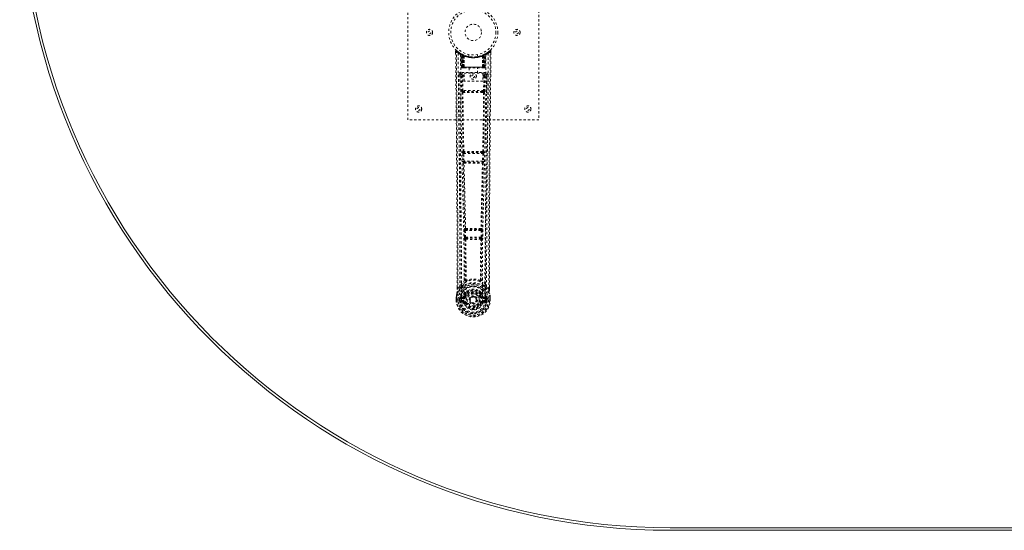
# Model space of a CAD drawing. Header units: inches. Extents: x 14.7 to 110.2, y 28.9 to 88.4.
# Tile 1 of 4: x 14.7 to 59.7, y 28.9 to 52.2. Entities that reach past the tile are written whole.
import ezdxf

# ---------------------------------------------------------------- set-up
doc = ezdxf.new("R2010")
doc.units = ezdxf.units.IN
doc.header["$MEASUREMENT"] = 0
doc.linetypes.add('SLD-Dashed', pattern=[0.075, 0.05, -0.025])
doc.linetypes.add('SLD-Solid', pattern=[0])

msp = doc.modelspace()

# ---------------------------------------------------------------- linework, layer by layer
at = {"color": 7, "linetype": 'SLD-Dashed', "lineweight": 0}
for p, q in [((32.408, 47.627), (32.408, 55.627)), ((38.408, 55.627), (38.408, 47.627)), ((34.601, 50.768), (34.602, 50.684)), ((34.839, 50.653), (34.826, 50.661)), ((34.854, 50.628), (34.841, 50.637)), ((34.862, 50.031), (34.841, 50.637)), ((34.875, 50.031), (34.854, 50.628)), ((34.924, 50.609), (34.858, 50.643)), ((34.873, 50.621), (34.896, 50.027)), ((34.941, 50.582), (34.873, 50.618)), ((34.893, 50.031), (34.873, 50.618)), ((34.9, 50.588), (34.913, 50.614)), ((34.9, 50.588), (34.901, 50.031)), ((34.906, 50.585), (34.9, 50.588)), ((34.906, 50.585), (34.918, 50.611)), ((34.906, 50.031), (34.906, 50.585)), ((34.913, 50.614), (34.918, 50.611)), ((34.914, 50.581), (34.926, 50.608)), ((34.914, 50.031), (34.914, 50.581)), ((34.918, 50.579), (34.93, 50.606)), ((34.918, 50.579), (34.918, 50.031)), ((34.925, 50.608), (34.924, 50.609)), ((34.93, 50.606), (34.926, 50.608)), ((34.932, 50.573), (34.944, 50.599)), ((34.932, 50.573), (34.933, 50.031)), ((34.936, 50.571), (34.948, 50.598)), ((34.936, 50.031), (34.936, 50.571)), ((34.941, 50.582), (34.942, 50.582)), ((34.96, 50.031), (34.941, 50.582)), ((34.942, 50.582), (34.962, 50.031)), ((34.944, 50.599), (34.948, 50.598)), ((34.987, 50.553), (34.985, 50.554)), ((34.99, 50.029), (34.985, 50.554)), ((34.987, 50.553), (34.992, 50.031)), ((34.991, 50.579), (34.988, 50.58)), ((35.208, 50.616), (35.208, 50.519)), ((35.608, 50.519), (35.608, 50.616)), ((35.824, 50.031), (35.829, 50.553)), ((35.828, 50.581), (35.825, 50.579)), ((35.831, 50.554), (35.826, 50.029)), ((35.831, 50.554), (35.829, 50.553)), ((35.855, 50.031), (35.874, 50.582)), ((35.875, 50.582), (35.856, 50.031)), ((35.868, 50.598), (35.88, 50.571)), ((35.872, 50.599), (35.898, 50.612)), ((35.872, 50.599), (35.884, 50.573)), ((35.874, 50.582), (35.875, 50.582)), ((35.943, 50.618), (35.875, 50.582)), ((35.88, 50.571), (35.88, 50.031)), ((35.883, 50.031), (35.884, 50.573)), ((35.89, 50.608), (35.886, 50.606)), ((35.886, 50.606), (35.898, 50.579)), ((35.89, 50.608), (35.902, 50.581)), ((35.892, 50.609), (35.891, 50.608)), ((35.958, 50.643), (35.892, 50.609)), ((35.898, 50.611), (35.903, 50.614)), ((35.898, 50.611), (35.911, 50.585)), ((35.898, 50.031), (35.898, 50.579)), ((35.902, 50.581), (35.902, 50.031)), ((35.903, 50.614), (35.912, 50.618)), ((35.903, 50.614), (35.916, 50.588)), ((35.916, 50.588), (35.911, 50.585)), ((35.911, 50.585), (35.911, 50.031)), ((35.916, 50.031), (35.916, 50.588)), ((35.92, 50.027), (35.943, 50.621)), ((35.923, 50.031), (35.943, 50.618)), ((35.936, 50.612), (35.931, 50.613)), ((35.941, 50.031), (35.962, 50.628)), ((35.954, 50.031), (35.976, 50.637)), ((35.976, 50.637), (35.962, 50.628)), ((35.99, 50.661), (35.977, 50.653)), ((36.054, 50.703), (35.994, 50.666)), ((36.165, 50.791), (36.063, 50.71)), ((36.215, 50.768), (36.185, 50.769)), ((36.214, 50.683), (36.215, 50.768)), ((34.862, 50.031), (34.875, 50.031)), ((34.901, 50.031), (34.862, 50.031)), ((34.875, 50.031), (34.914, 50.031)), ((34.888, 50.003), (34.892, 50.002)), ((34.893, 50.031), (34.96, 50.031)), ((34.894, 50.002), (34.893, 50.002)), ((34.901, 50.002), (34.906, 50.002)), ((34.905, 50.002), (34.915, 50.002)), ((35.911, 50.031), (34.906, 50.031)), ((34.915, 50.002), (34.919, 50.002)), ((34.918, 50.031), (35.898, 50.031)), ((34.923, 50.002), (34.99, 50.002)), ((34.933, 50.031), (34.936, 50.031)), ((35.88, 50.031), (34.936, 50.031)), ((34.962, 50.031), (34.96, 50.031)), ((34.99, 50.029), (34.992, 50.031)), ((34.992, 50.031), (35.824, 50.031)), ((34.992, 50.002), (35.824, 50.002)), ((35.213, 50.002), (35.213, 49.769)), ((35.603, 49.769), (35.603, 50.002)), ((35.824, 50.031), (35.826, 50.029)), ((35.826, 50.002), (35.893, 50.002)), ((35.856, 50.031), (35.855, 50.031)), ((35.856, 50.031), (35.923, 50.031)), ((35.88, 50.031), (35.883, 50.031)), ((35.897, 50.002), (35.901, 50.002)), ((35.901, 50.002), (35.911, 50.002)), ((35.902, 50.031), (35.941, 50.031)), ((35.91, 50.002), (35.915, 50.002)), ((35.915, 50.002), (35.915, 50.004)), ((35.954, 50.031), (35.916, 50.031)), ((35.923, 50.002), (35.922, 50.002)), ((35.924, 50.002), (35.928, 50.002)), ((35.941, 50.031), (35.954, 50.031)), ((34.795, 49.705), (34.791, 49.687)), ((34.792, 49.695), (34.792, 49.685)), ((34.792, 49.685), (34.792, 49.683)), ((34.792, 49.684), (34.799, 48.87)), ((34.836, 49.793), (34.836, 49.733)), ((35.98, 49.793), (34.836, 49.793)), ((34.836, 49.733), (34.984, 49.733)), ((34.884, 49.63), (34.891, 48.97)), ((34.884, 49.63), (34.929, 49.63)), ((34.929, 49.675), (34.929, 49.63)), ((34.984, 49.675), (34.929, 49.675)), ((34.936, 48.97), (34.929, 49.63)), ((34.984, 49.63), (34.929, 49.63)), ((34.984, 49.769), (35.845, 49.769)), ((34.984, 49.403), (34.984, 49.769)), ((35.845, 49.769), (35.845, 49.403)), ((35.845, 49.733), (35.98, 49.733)), ((35.845, 49.675), (35.888, 49.675)), ((35.845, 49.63), (35.888, 49.63)), ((35.888, 49.63), (35.881, 48.97)), ((35.888, 49.675), (35.888, 49.63)), ((35.932, 49.63), (35.925, 48.97)), ((35.98, 49.733), (35.98, 49.793)), ((36.017, 48.87), (36.024, 49.684)), ((36.025, 49.687), (36.021, 49.705)), ((36.024, 49.685), (36.024, 49.695)), ((36.024, 49.683), (36.024, 49.685)), ((35.845, 49.403), (34.984, 49.403)), ((34.933, 48.88), (34.982, 48.879)), ((35.881, 48.97), (34.936, 48.97)), ((34.992, 48.926), (34.945, 48.926)), ((35.824, 48.926), (34.992, 48.926)), ((35.872, 48.926), (35.824, 48.926)), ((35.834, 48.879), (35.883, 48.88)), ((38.408, 47.627), (32.408, 47.627)), ((34.928, 46.099), (34.939, 45.746)), ((34.941, 46.191), (34.935, 46.189)), ((34.973, 46.1), (35.843, 46.1)), ((34.984, 45.748), (34.973, 46.1)), ((34.98, 46.145), (34.986, 46.148)), ((35.836, 46.145), (34.98, 46.145)), ((35.83, 46.148), (35.836, 46.145)), ((35.843, 46.1), (35.833, 45.748)), ((35.881, 46.189), (35.875, 46.191)), ((35.888, 46.099), (35.877, 45.746)), ((34.952, 45.656), (34.953, 45.656)), ((35.833, 45.748), (34.984, 45.748)), ((34.997, 45.702), (34.997, 45.703)), ((34.997, 45.703), (35.819, 45.703)), ((35.819, 45.703), (35.819, 45.702)), ((35.863, 45.656), (35.864, 45.656)), ((34.998, 42.577), (35.01, 42.268)), ((35.02, 42.67), (35.008, 42.666)), ((35.042, 42.578), (35.774, 42.578)), ((35.054, 42.269), (35.042, 42.578)), ((35.052, 42.623), (35.065, 42.627)), ((35.764, 42.623), (35.052, 42.623)), ((35.751, 42.627), (35.764, 42.623)), ((35.774, 42.578), (35.762, 42.269)), ((35.796, 42.67), (35.808, 42.666)), ((35.819, 42.577), (35.807, 42.268)), ((35.01, 42.268), (35.012, 42.234)), ((35.028, 42.178), (35.029, 42.177)), ((35.762, 42.269), (35.054, 42.269)), ((35.073, 42.224), (35.072, 42.225)), ((35.072, 42.225), (35.744, 42.225)), ((35.744, 42.225), (35.743, 42.224)), ((35.787, 42.177), (35.788, 42.178)), ((35.807, 42.268), (35.804, 42.234)), ((34.797, 40.012), (34.857, 40.124)), ((35.96, 40.124), (36.019, 40.012)), ((34.671, 39.895), (34.671, 39.984)), ((34.673, 39.985), (34.673, 39.896)), ((34.797, 40.012), (34.701, 39.896)), ((35.037, 39.708), (35.036, 39.686)), ((35.044, 39.736), (35.055, 39.754)), ((35.06, 39.703), (35.06, 39.681)), ((35.756, 39.681), (35.756, 39.703)), ((35.761, 39.754), (35.773, 39.736)), ((35.779, 39.708), (35.78, 39.686)), ((36.115, 39.896), (36.019, 40.012)), ((36.144, 39.896), (36.143, 39.997)), ((36.145, 39.895), (36.145, 39.997)), ((34.628, 39.396), (34.629, 39.513)), ((34.628, 39.396), (34.632, 39.396)), ((34.629, 39.517), (34.629, 39.513)), ((34.63, 39.513), (34.63, 39.395)), ((34.632, 39.396), (34.686, 39.396)), ((34.659, 39.513), (34.658, 39.397)), ((34.686, 39.396), (34.709, 39.396)), ((34.709, 39.396), (34.714, 39.396)), ((34.714, 39.396), (34.865, 39.396)), ((34.78, 39.469), (34.78, 39.47)), ((34.78, 39.397), (34.78, 39.469)), ((34.78, 39.397), (34.78, 39.397)), ((34.809, 39.468), (34.809, 39.397)), ((34.815, 39.397), (34.809, 39.397)), ((34.81, 39.469), (34.815, 39.488)), ((34.815, 39.488), (34.815, 39.475)), ((34.815, 39.475), (34.815, 39.397)), ((34.824, 39.516), (34.821, 39.512)), ((34.824, 39.516), (34.835, 39.527)), ((34.833, 39.276), (34.951, 39.252)), ((34.95, 39.548), (34.835, 39.527)), ((34.835, 39.527), (34.835, 39.527)), ((34.835, 39.527), (34.835, 39.527)), ((34.85, 39.494), (34.979, 39.519)), ((34.85, 39.494), (34.85, 39.464)), ((34.979, 39.494), (34.85, 39.494)), ((34.979, 39.464), (34.85, 39.464)), ((34.863, 39.342), (34.863, 39.312)), ((34.863, 39.342), (34.979, 39.342)), ((34.979, 39.291), (34.863, 39.312)), ((34.863, 39.312), (34.979, 39.312)), ((34.865, 39.396), (34.865, 39.396)), ((34.979, 39.519), (34.979, 39.494)), ((34.979, 39.464), (34.979, 39.494)), ((34.979, 39.342), (34.979, 39.312)), ((34.979, 39.291), (34.979, 39.312)), ((35.027, 39.548), (35.034, 39.56)), ((35.034, 39.56), (35.061, 39.548)), ((35.039, 39.248), (35.035, 39.256)), ((35.061, 39.257), (35.039, 39.248)), ((35.252, 39.403), (35.252, 39.418)), ((35.252, 39.394), (35.252, 39.403)), ((35.755, 39.548), (35.782, 39.56)), ((35.777, 39.248), (35.755, 39.257)), ((35.781, 39.256), (35.777, 39.248)), ((35.832, 39.225), (35.777, 39.248)), ((35.782, 39.56), (35.789, 39.548)), ((35.837, 39.519), (35.966, 39.494)), ((35.837, 39.519), (35.837, 39.494)), ((35.966, 39.494), (35.837, 39.494)), ((35.837, 39.464), (35.837, 39.494)), ((35.966, 39.464), (35.837, 39.464)), ((35.837, 39.342), (35.837, 39.312)), ((35.837, 39.342), (35.953, 39.342)), ((35.953, 39.312), (35.837, 39.291)), ((35.837, 39.291), (35.837, 39.312)), ((35.837, 39.312), (35.953, 39.312)), ((35.865, 39.252), (35.984, 39.276)), ((35.981, 39.527), (35.866, 39.548)), ((35.951, 39.396), (36.102, 39.396)), ((35.953, 39.312), (35.953, 39.342)), ((35.966, 39.464), (35.966, 39.494)), ((35.981, 39.527), (35.992, 39.516)), ((35.995, 39.512), (35.992, 39.516)), ((36.001, 39.488), (36.001, 39.475)), ((36.006, 39.469), (36.001, 39.488)), ((36.001, 39.475), (36.001, 39.397)), ((36.001, 39.397), (36.007, 39.397)), ((36.036, 39.47), (36.007, 39.468)), ((36.007, 39.397), (36.007, 39.468)), ((36.036, 39.47), (36.036, 39.469)), ((36.036, 39.469), (36.037, 39.397)), ((36.102, 39.396), (36.108, 39.396)), ((36.108, 39.396), (36.131, 39.396)), ((36.131, 39.396), (36.184, 39.396)), ((36.158, 39.397), (36.158, 39.513)), ((36.184, 39.396), (36.188, 39.396)), ((36.187, 39.395), (36.186, 39.513)), ((36.187, 39.513), (36.187, 39.517)), ((36.188, 39.396), (36.187, 39.513))]:
    msp.add_line(p, q, dxfattribs=at)
at = {"color": 7, "linetype": 'SLD-Solid', "lineweight": 15}
for p, q in [((80.408, 28.995), (44.408, 28.995)), ((44.408, 28.995), (80.408, 28.995)), ((80.408, 28.877), (44.408, 28.877))]:
    msp.add_line(p, q, dxfattribs=at)
at = {"color": 7, "linetype": 'SLD-Dashed', "lineweight": 0, "flags": 128}
for points in [[(34.601, 50.768), (34.602, 50.768), (34.604, 50.768), (34.61, 50.769), (34.62, 50.769), (34.625, 50.768), (34.631, 50.769)], [(34.671, 39.984), (34.669, 42.613), (34.651, 45.331), (34.627, 48.049), (34.601, 50.768)], [(34.65, 50.788), (34.643, 50.792), (34.635, 50.795), (34.626, 50.795), (34.618, 50.794), (34.612, 50.79), (34.606, 50.785), (34.603, 50.778), (34.602, 50.771)], [(34.631, 50.769), (34.639, 50.777), (34.646, 50.784), (34.65, 50.789), (34.651, 50.791)], [(34.701, 39.896), (34.702, 40.635), (34.702, 41.415), (34.7, 42.238), (34.696, 43.103), (34.692, 43.9), (34.686, 44.73), (34.685, 44.92), (34.683, 45.113), (34.682, 45.307), (34.681, 45.44), (34.68, 45.57), (34.678, 45.705), (34.677, 45.847), (34.673, 46.3), (34.669, 46.805), (34.663, 47.36), (34.66, 47.711), (34.656, 48.084), (34.653, 48.486), (34.649, 48.862), (34.644, 49.353), (34.64, 49.789), (34.637, 50.17), (34.634, 50.497), (34.631, 50.769)], [(34.72, 50.675), (34.726, 49.084), (34.744, 47.495), (34.774, 45.908), (34.812, 44.326), (34.842, 43.086), (34.865, 41.85), (34.875, 40.62), (34.865, 39.396)], [(34.829, 50.619), (34.835, 49.033), (34.856, 47.448), (34.889, 45.866), (34.929, 44.287), (34.961, 43.05), (34.985, 41.816), (34.995, 40.588), (34.982, 39.366)], [(34.834, 50.654), (34.841, 50.643), (34.845, 50.629)], [(34.841, 50.642), (34.842, 50.637), (34.842, 50.635)], [(34.872, 50.625), (34.873, 50.619), (34.873, 50.618)], [(34.874, 50.634), (34.88, 50.63), (34.913, 50.614)], [(35.987, 50.619), (35.981, 49.033), (35.96, 47.448), (35.927, 45.866), (35.887, 44.287), (35.855, 43.05), (35.831, 41.816), (35.822, 40.588), (35.834, 39.366)], [(36.096, 50.675), (36.091, 49.084), (36.072, 47.495), (36.042, 45.908), (36.004, 44.326), (35.974, 43.086), (35.951, 41.85), (35.941, 40.62), (35.951, 39.396)], [(36.115, 39.896), (36.114, 40.71), (36.114, 41.559), (36.117, 42.443), (36.12, 43.245), (36.123, 43.763), (36.127, 44.305), (36.131, 44.871), (36.136, 45.434), (36.14, 45.922), (36.145, 46.569), (36.152, 47.257), (36.159, 47.987), (36.165, 48.663), (36.185, 50.769)], [(36.145, 39.997), (36.147, 42.613), (36.165, 45.329), (36.189, 48.051), (36.215, 50.768)], [(36.212, 50.768), (36.21, 50.776), (36.207, 50.784), (36.201, 50.79), (36.195, 50.795), (36.188, 50.798), (36.181, 50.798), (36.173, 50.796), (36.167, 50.792)], [(34.933, 50.031), (34.925, 50.031), (34.917, 50.031), (34.91, 50.031), (34.904, 50.031), (34.899, 50.031), (34.896, 50.031), (34.894, 50.031), (34.893, 50.031)], [(34.893, 50.031), (34.894, 50.024), (34.895, 50.022)], [(34.907, 50.002), (34.907, 50.002), (34.908, 50.002), (34.911, 50.003), (34.915, 50.004)], [(34.922, 50.002), (34.924, 50.002), (34.925, 50.002)], [(34.962, 50.031), (34.965, 50.021), (34.972, 50.012)], [(34.99, 50.029), (34.975, 50.015), (34.972, 50.012)], [(35.826, 50.029), (35.841, 50.015), (35.844, 50.012)], [(35.844, 50.012), (35.851, 50.021), (35.855, 50.031)], [(35.923, 50.031), (35.922, 50.031), (35.921, 50.031), (35.917, 50.031), (35.912, 50.031), (35.906, 50.031), (35.899, 50.031), (35.891, 50.031), (35.883, 50.031)], [(35.902, 50.004), (35.906, 50.003), (35.908, 50.002), (35.909, 50.002), (35.909, 50.002)], [(34.731, 49.687), (34.735, 49.311), (34.739, 48.882), (34.744, 48.412), (34.748, 47.987), (34.75, 47.765), (34.752, 47.542), (34.754, 47.32), (34.757, 47.067), (34.759, 46.812), (34.761, 46.565), (34.766, 46.061), (34.77, 45.593), (34.774, 45.161), (34.778, 44.739), (34.781, 44.249), (34.787, 43.408), (34.792, 42.56), (34.796, 41.682), (34.797, 40.828), (34.797, 40.012)], [(34.791, 49.687), (34.815, 49.659), (34.884, 49.63)], [(34.791, 49.687), (34.822, 46.499), (34.848, 43.311), (34.857, 40.124)], [(34.929, 49.675), (34.86, 49.704), (34.836, 49.733)], [(35.98, 49.733), (35.957, 49.704), (35.888, 49.675)], [(35.932, 49.63), (35.928, 49.63), (35.918, 49.63), (35.904, 49.63), (35.888, 49.63)], [(35.932, 49.63), (36.001, 49.659), (36.022, 49.684)], [(35.96, 40.124), (35.968, 43.311), (35.994, 46.499), (36.025, 49.687)], [(36.019, 40.012), (36.019, 40.752), (36.02, 41.524), (36.023, 42.327), (36.027, 43.093), (36.032, 43.868), (36.038, 44.644), (36.044, 45.4), (36.051, 46.126), (36.057, 46.801), (36.064, 47.558), (36.071, 48.267), (36.078, 48.965), (36.085, 49.687)], [(34.936, 48.97), (34.92, 48.97), (34.906, 48.97), (34.895, 48.97), (34.891, 48.97)], [(34.9, 48.882), (34.917, 47.536), (34.941, 46.191)], [(34.975, 46.189), (34.95, 47.534), (34.933, 48.88)], [(35.834, 48.879), (35.623, 48.879), (35.408, 48.879), (35.194, 48.879), (34.982, 48.879)], [(35.824, 48.926), (35.62, 48.926), (35.414, 48.926), (35.202, 48.926), (34.992, 48.926)], [(35.883, 48.88), (35.866, 47.534), (35.841, 46.189)], [(35.872, 48.926), (35.888, 48.922), (35.899, 48.915)], [(35.916, 48.882), (35.899, 47.536), (35.875, 46.191)], [(35.925, 48.97), (35.921, 48.97), (35.911, 48.97), (35.896, 48.97), (35.881, 48.97)], [(34.973, 46.1), (34.965, 46.1), (34.957, 46.1), (34.949, 46.099), (34.943, 46.099), (34.937, 46.099), (34.933, 46.099), (34.93, 46.099), (34.928, 46.099)], [(35.888, 46.099), (35.886, 46.099), (35.883, 46.099), (35.879, 46.099), (35.873, 46.099), (35.867, 46.099), (35.859, 46.1), (35.852, 46.1), (35.843, 46.1)], [(34.984, 45.748), (34.975, 45.747), (34.968, 45.747), (34.96, 45.747), (34.954, 45.747), (34.948, 45.746), (34.944, 45.746), (34.941, 45.746), (34.939, 45.746)], [(34.939, 45.746), (34.941, 45.713), (34.941, 45.711)], [(34.953, 45.656), (34.988, 44.161), (35.02, 42.67)], [(35.056, 42.666), (35.023, 44.157), (34.987, 45.653)], [(35.829, 45.653), (35.793, 44.157), (35.76, 42.666)], [(35.863, 45.656), (35.828, 44.161), (35.796, 42.67)], [(35.877, 45.746), (35.876, 45.746), (35.872, 45.746), (35.868, 45.746), (35.862, 45.747), (35.856, 45.747), (35.849, 45.747), (35.841, 45.747), (35.833, 45.748)], [(35.859, 45.676), (35.86, 45.674), (35.863, 45.656)], [(35.877, 45.746), (35.875, 45.713), (35.875, 45.711)], [(35.042, 42.578), (35.034, 42.578), (35.026, 42.578), (35.019, 42.577), (35.013, 42.577), (35.007, 42.577), (35.003, 42.577), (34.999, 42.577), (34.998, 42.577)], [(35.042, 42.578), (35.042, 42.587), (35.042, 42.595), (35.044, 42.609), (35.047, 42.619), (35.052, 42.623)], [(35.764, 42.623), (35.769, 42.619), (35.773, 42.609), (35.774, 42.595), (35.775, 42.587), (35.774, 42.578)], [(35.819, 42.577), (35.817, 42.577), (35.813, 42.577), (35.809, 42.577), (35.803, 42.577), (35.797, 42.577), (35.79, 42.578), (35.782, 42.578), (35.774, 42.578)], [(35.054, 42.269), (35.046, 42.269), (35.038, 42.269), (35.031, 42.269), (35.025, 42.268), (35.019, 42.268), (35.015, 42.268), (35.012, 42.268), (35.01, 42.268)], [(35.029, 42.177), (35.04, 41.246), (35.04, 40.317)], [(35.065, 42.172), (35.075, 41.24), (35.076, 40.31)], [(35.74, 40.31), (35.741, 41.24), (35.751, 42.172)], [(35.762, 42.269), (35.761, 42.261), (35.76, 42.252), (35.755, 42.238), (35.75, 42.228), (35.747, 42.226), (35.745, 42.225), (35.744, 42.225)], [(35.807, 42.268), (35.802, 42.268), (35.791, 42.268), (35.777, 42.269), (35.762, 42.269)], [(35.787, 42.177), (35.777, 41.246), (35.776, 40.317)], [(35.038, 40.308), (34.941, 40.222), (34.857, 40.124)], [(35.038, 40.308), (35.04, 40.298), (35.045, 40.289), (35.051, 40.283), (35.059, 40.28), (35.067, 40.28), (35.074, 40.283), (35.081, 40.29), (35.086, 40.299)], [(35.076, 40.31), (35.076, 40.308), (35.077, 40.306), (35.08, 40.303), (35.086, 40.299)], [(35.73, 40.299), (35.737, 40.303), (35.739, 40.306), (35.74, 40.308), (35.74, 40.31)], [(35.73, 40.299), (35.735, 40.29), (35.742, 40.283), (35.75, 40.28), (35.758, 40.28), (35.765, 40.283), (35.771, 40.289), (35.776, 40.298), (35.778, 40.308)], [(35.96, 40.124), (35.875, 40.222), (35.778, 40.308)], [(34.659, 39.694), (34.643, 39.615), (34.629, 39.517)], [(34.629, 39.513), (34.642, 39.608), (34.658, 39.683)], [(34.659, 39.694), (34.658, 39.688), (34.658, 39.683)], [(34.839, 39.972), (34.739, 39.848), (34.659, 39.694)], [(34.701, 39.896), (34.695, 39.896), (34.689, 39.896), (34.683, 39.896), (34.678, 39.896), (34.674, 39.896), (34.672, 39.896), (34.671, 39.895), (34.671, 39.895)], [(34.95, 40.075), (34.944, 40.069), (34.935, 40.06)], [(35.036, 39.686), (35.006, 39.635), (34.977, 39.571)], [(35.181, 39.839), (35.13, 39.813), (35.055, 39.754)], [(35.761, 39.754), (35.686, 39.813), (35.635, 39.839)], [(35.782, 39.56), (35.756, 39.62), (35.727, 39.668)], [(35.78, 39.686), (35.811, 39.635), (35.839, 39.571)], [(35.881, 40.06), (35.872, 40.069), (35.867, 40.075)], [(35.977, 39.972), (36.077, 39.848), (36.157, 39.694)], [(36.145, 39.895), (36.145, 39.895), (36.144, 39.896), (36.142, 39.896), (36.138, 39.896), (36.133, 39.896), (36.127, 39.896), (36.121, 39.896), (36.115, 39.896)], [(36.159, 39.683), (36.158, 39.688), (36.157, 39.694)], [(36.187, 39.517), (36.175, 39.605), (36.157, 39.694)], [(36.187, 39.513), (36.174, 39.608), (36.159, 39.683)], [(34.658, 39.397), (34.652, 39.397), (34.646, 39.397), (34.64, 39.396), (34.635, 39.396), (34.632, 39.396), (34.629, 39.396), (34.628, 39.396), (34.628, 39.396)], [(34.629, 39.517), (34.63, 39.517), (34.632, 39.516), (34.635, 39.516), (34.638, 39.515), (34.643, 39.515), (34.648, 39.514), (34.653, 39.513), (34.659, 39.513)], [(34.629, 39.513), (34.629, 39.513), (34.63, 39.513), (34.632, 39.513), (34.636, 39.513), (34.64, 39.513), (34.646, 39.513), (34.652, 39.513), (34.659, 39.513)], [(34.78, 39.47), (34.79, 39.469), (34.799, 39.469), (34.806, 39.468), (34.809, 39.468)], [(34.809, 39.397), (34.806, 39.397), (34.799, 39.397), (34.79, 39.397), (34.78, 39.397)], [(34.809, 39.468), (34.81, 39.468), (34.81, 39.469)], [(34.85, 39.464), (34.831, 39.467), (34.815, 39.475)], [(34.82, 39.324), (34.84, 39.337), (34.863, 39.342)], [(34.977, 39.571), (34.964, 39.553), (34.95, 39.548)], [(35.834, 39.366), (35.828, 39.288), (35.806, 39.213), (35.766, 39.143), (35.713, 39.082), (35.647, 39.033), (35.572, 38.996), (35.492, 38.974), (35.408, 38.966), (35.324, 38.974), (35.244, 38.996), (35.169, 39.033), (35.104, 39.082), (35.05, 39.143), (35.011, 39.213), (34.988, 39.288), (34.982, 39.366)], [(35.089, 39.537), (35.084, 39.539), (35.079, 39.541), (35.074, 39.543), (35.07, 39.545), (35.066, 39.546), (35.064, 39.547), (35.062, 39.548), (35.061, 39.548)], [(35.089, 39.269), (35.084, 39.267), (35.079, 39.265), (35.074, 39.263), (35.07, 39.261), (35.066, 39.259), (35.064, 39.258), (35.062, 39.258), (35.061, 39.257)], [(35.727, 39.537), (35.732, 39.539), (35.737, 39.541), (35.742, 39.543), (35.746, 39.545), (35.75, 39.546), (35.752, 39.547), (35.754, 39.548), (35.755, 39.548)], [(35.727, 39.269), (35.732, 39.267), (35.737, 39.265), (35.742, 39.263), (35.746, 39.261), (35.75, 39.259), (35.752, 39.258), (35.754, 39.258), (35.755, 39.257)], [(35.839, 39.571), (35.852, 39.553), (35.866, 39.548)], [(35.953, 39.342), (35.977, 39.337), (35.996, 39.324)], [(36.001, 39.475), (35.985, 39.467), (35.966, 39.464)], [(36.006, 39.469), (36.007, 39.468), (36.007, 39.468)], [(36.187, 39.517), (36.186, 39.517), (36.184, 39.516), (36.181, 39.516), (36.178, 39.515), (36.173, 39.515), (36.168, 39.514), (36.163, 39.513), (36.158, 39.513)], [(36.158, 39.513), (36.164, 39.513), (36.17, 39.513), (36.176, 39.513), (36.18, 39.513), (36.184, 39.513), (36.186, 39.513), (36.188, 39.513), (36.187, 39.513)], [(36.188, 39.396), (36.188, 39.396), (36.187, 39.396), (36.184, 39.396), (36.181, 39.396), (36.176, 39.396), (36.171, 39.397), (36.164, 39.397), (36.158, 39.397)]]:
    msp.add_lwpolyline(points, dxfattribs=at)
at = {"color": 7, "linetype": 'SLD-Dashed', "lineweight": 0}
for centre, radius in [((35.408, 51.627), 1.125), ((35.408, 51.627), 1.03), ((35.408, 51.627), 0.376), ((33.408, 51.627), 0.141), ((33.408, 51.627), 0.0625), ((37.408, 51.627), 0.141), ((37.408, 51.627), 0.0625), ((35.408, 49.627), 0.141), ((35.408, 49.627), 0.0625), ((32.908, 48.127), 0.141), ((37.908, 48.127), 0.141), ((32.908, 48.127), 0.0625), ((37.908, 48.127), 0.0625), ((35.408, 39.403), 0.7), ((35.408, 39.403), 0.69), ((35.408, 39.403), 0.623), ((35.408, 39.403), 0.32), ((35.408, 39.403), 0.275), ((35.408, 39.403), 0.188), ((35.408, 39.403), 0.157), ((35.408, 39.403), 0.142), ((35.408, 39.403), 0.139), ((35.408, 39.403), 0.138)]:
    msp.add_circle(centre, radius, dxfattribs=at)
at = {"color": 7, "linetype": 'SLD-Solid', "lineweight": 15}
for radius in [29.75, 29.632, 29.632]:
    msp.add_arc((44.408, 58.627), radius, 90, 270, dxfattribs=at)
at = {"color": 7, "linetype": 'SLD-Dashed', "lineweight": 0}
for centre, radius, start, end in [((34.631, 50.769), 0.03, 47.8473, 180.5319), ((35.402, 51.661), 1.199, 228.103, 235.338), ((35.408, 51.627), 1.158, 227.8714, 312.1369), ((35.404, 51.621), 1.12, 227.8969, 235.3621), ((34.75, 50.675), 0.03, 55.9273, 179.7366), ((35.394, 51.861), 1.365, 240.4161, 245.5484), ((35.408, 51.627), 1.128, 235.3427, 240.4729), ((34.811, 50.635), 0.03, 1.9798, 58.9227), ((35.403, 51.618), 1.117, 238.9198, 239.808), ((34.791, 50.6), 0.0707, 31.4535, 58.898), ((34.87, 50.607), 0.0429, 114.1634, 162.9969), ((35.408, 51.659), 1.19, 240.8801, 299.1199), ((34.824, 50.627), 0.0299, 1.9053, 59.704), ((35.328, 51.486), 0.966, 239.6303, 242.5137), ((35.418, 51.648), 1.153, 239.9238, 243.9573), ((35.402, 51.266), 0.843, 228.2776, 233.5089), ((35.408, 51.627), 1.127, 240.4732, 299.5268), ((35.382, 51.238), 0.806, 229.0773, 234.467), ((34.843, 50.617), 0.03, 16.8797, 61.2388), ((34.843, 50.617), 0.0299, 1.7967, 60.751), ((35.408, 51.626), 1.127, 240.7797, 245.7099), ((35.396, 51.25), 0.82, 230.3918, 235.5931), ((35.408, 51.626), 1.155, 244.2142, 295.7858), ((35.408, 51.626), 1.155, 244.9104, 295.0896), ((34.911, 50.582), 0.0297, 1.4735, 64.4787), ((34.913, 50.581), 0.0297, 1.4851, 64.5479), ((35.408, 51.626), 1.155, 245.8865, 294.1135), ((35.365, 51.18), 0.732, 234.7531, 238.7671), ((34.959, 50.57), 0.0311, 328.3237, 19.6376), ((34.958, 50.57), 0.0345, 328.961, 15.1624), ((35.408, 51.59), 1.12, 247.9255, 292.0745), ((35.858, 50.57), 0.0345, 164.832, 211.0445), ((35.857, 50.57), 0.031, 160.2249, 211.6852), ((35.452, 51.179), 0.731, 301.234, 305.2485), ((35.52, 51.386), 0.862, 293.5508, 295.4904), ((35.927, 50.505), 0.109, 91.2461, 120.4828), ((35.903, 50.581), 0.0297, 115.4507, 178.5236), ((35.905, 50.582), 0.0297, 115.5302, 178.5176), ((35.427, 51.24), 0.809, 304.3711, 309.6461), ((35.435, 51.236), 0.804, 305.5263, 310.9294), ((35.959, 50.486), 0.137, 89.408, 113.514), ((35.418, 51.261), 0.838, 306.475, 311.7406), ((35.973, 50.617), 0.0299, 119.2502, 178.1942), ((35.555, 51.373), 0.834, 298.7931, 300.3536), ((35.992, 50.627), 0.0299, 120.3074, 178.0914), ((35.408, 51.627), 1.128, 299.5264, 304.6566), ((35.946, 50.607), 0.0429, 17.0133, 65.8232), ((36.006, 50.635), 0.03, 121.0764, 178.013), ((35.423, 51.86), 1.364, 294.449, 299.5855), ((35.413, 51.621), 1.12, 304.6374, 312.1029), ((36.066, 50.675), 0.03, 0.2586, 124.0775), ((35.41, 51.666), 1.206, 304.6782, 311.8738), ((36.185, 50.769), 0.03, 359.4664, 132.1544), ((36.129, 50.738), 0.0638, 28.6239, 55.7781), ((34.892, 50.032), 0.03, 181.9942, 269.9952), ((34.893, 50.032), 0.0305, 182.3656, 249.368), ((34.905, 50.032), 0.03, 181.9809, 246.5604), ((34.906, 50.033), 0.0315, 237.9447, 270.6795), ((34.923, 50.032), 0.03, 181.9327, 269.9355), ((34.921, 49.891), 0.114, 100.0907, 103.9727), ((35.719, 50.027), 0.818, 179.7658, 181.6405), ((35.315, 50.024), 0.41, 179.0067, 183.0549), ((35.336, 50.024), 0.422, 179.0353, 182.9706), ((35.341, 50.024), 0.423, 179.0446, 182.9706), ((35.375, 50.024), 0.442, 179.0835, 182.8389), ((35.378, 50.024), 0.442, 179.0789, 182.8342), ((34.99, 50.032), 0.0299, 181.8053, 269.8062), ((34.992, 50.028), 0.0265, 218.3736, 269.3829), ((35.824, 50.028), 0.0266, 270.7884, 321.4603), ((35.826, 50.032), 0.0299, 270.1893, 358.2037), ((35.436, 50.024), 0.444, 357.1768, 0.9102), ((35.441, 50.024), 0.443, 357.1657, 0.9119), ((35.888, 50.037), 0.0353, 261.8106, 350.6804), ((35.893, 50.032), 0.03, 270.0645, 358.0673), ((35.476, 50.024), 0.422, 357.0374, 0.9659), ((35.053, 50.028), 0.849, 358.4132, 0.2206), ((35.504, 50.024), 0.407, 356.9213, 0.9985), ((35.911, 50.033), 0.0315, 269.3071, 302.3723), ((35.894, 49.888), 0.117, 75.8744, 79.5877), ((35.911, 50.032), 0.03, 293.5023, 358.0113), ((35.924, 50.032), 0.03, 270.0048, 358.0058), ((35.923, 50.032), 0.0305, 290.7111, 357.6425), ((34.836, 49.688), 0.105, 89.9135, 180.6402), ((34.773, 46.827), 2.86, 89.64, 90.8418), ((34.836, 49.688), 0.045, 90.0263, 157.9833), ((34.929, 49.63), 0.0451, 90.4287, 180.3551), ((35.887, 49.63), 0.0451, 359.6144, 89.5735), ((35.98, 49.688), 0.105, 359.3652, 90.0811), ((35.98, 49.688), 0.045, 22.0107, 89.9768), ((36.043, 46.812), 2.875, 89.1624, 90.358), ((35.18, 48.957), 0.289, 177.3497, 195.0252), ((34.946, 48.881), 0.0456, 91.9251, 178.9987), ((34.926, 49.138), 0.258, 264.2223, 271.5592), ((35.008, 48.887), 0.075, 148.0045, 184.807), ((35.012, 48.963), 0.0773, 174.5352, 208.3813), ((35.046, 48.89), 0.0652, 146.4388, 189.4343), ((35.77, 48.89), 0.0652, 350.5422, 33.5491), ((35.804, 48.963), 0.0773, 331.6217, 5.4606), ((35.807, 48.886), 0.0757, 355.3516, 31.8355), ((35.89, 49.138), 0.258, 268.4465, 275.7761), ((35.877, 48.883), 0.0384, 357.0771, 55.3643), ((35.636, 48.957), 0.289, 344.982, 2.6462), ((35.148, 46.126), 0.222, 163.6404, 187.1209), ((34.98, 46.19), 0.0451, 181.9441, 269.4404), ((34.986, 46.193), 0.0451, 181.9661, 269.4266), ((34.967, 46.324), 0.136, 258.8585, 273.2839), ((35.031, 46.114), 0.0601, 148.605, 193.0919), ((35.408, 10.055), 36.136, 89.3136, 90.6865), ((35.032, 46.182), 0.057, 172.6062, 216.4924), ((35.408, 13.124), 33.026, 89.2675, 90.7325), ((35.83, 46.193), 0.0451, 270.5802, 358.0286), ((35.785, 46.181), 0.0567, 323.3854, 7.5167), ((35.836, 46.19), 0.0451, 270.5536, 358.0619), ((35.785, 46.114), 0.0601, 346.892, 31.4111), ((35.849, 46.325), 0.136, 266.7424, 281.1118), ((35.668, 46.126), 0.221, 352.8773, 16.3643), ((35.059, 45.707), 0.118, 177.9901, 205.3629), ((34.997, 45.657), 0.0451, 90.6353, 181.6251), ((34.998, 45.657), 0.0451, 90.6368, 181.6296), ((34.979, 45.776), 0.123, 257.6579, 273.6589), ((35.046, 45.742), 0.0626, 174.4866, 218.4502), ((35.056, 45.664), 0.0697, 146.9349, 189.0894), ((35.408, 79.227), 33.576, 269.2814, 270.7186), ((35.408, 79.051), 33.351, 269.2944, 270.7056), ((35.77, 45.742), 0.0626, 321.5425, 5.5207), ((35.819, 45.657), 0.0451, 358.3765, 89.366), ((35.819, 45.659), 0.0433, 22.7805, 90.2169), ((35.76, 45.664), 0.0697, 350.9133, 33.0676), ((35.837, 45.778), 0.125, 266.4433, 282.2399), ((35.757, 45.707), 0.118, 334.6466, 2.0163), ((35.16, 42.604), 0.165, 157.6312, 189.4054), ((35.053, 42.668), 0.0451, 182.4856, 269.1379), ((35.066, 42.672), 0.0451, 182.6019, 269.1039), ((35.05, 42.758), 0.092, 251.4689, 273.9868), ((35.408, 5.64), 37.028, 89.4553, 90.5445), ((35.117, 42.659), 0.0612, 173.9377, 211.5389), ((35.408, 9.736), 32.893, 89.4021, 90.5979), ((35.751, 42.672), 0.0451, 270.8946, 357.3995), ((35.7, 42.659), 0.0608, 328.3093, 6.2141), ((35.766, 42.757), 0.0918, 266.0205, 288.5475), ((35.763, 42.668), 0.0451, 270.8651, 357.5113), ((35.656, 42.604), 0.165, 350.5912, 22.3691), ((35.105, 42.23), 0.0933, 177.5335, 214.1341), ((35.073, 42.179), 0.0451, 91.0418, 182.1411), ((35.074, 42.179), 0.0451, 91.0455, 182.1521), ((35.059, 42.26), 0.088, 250.2499, 273.952), ((35.113, 42.267), 0.0588, 177.8404, 226.6316), ((35.151, 42.185), 0.0873, 153.1911, 188.1922), ((35.408, 74.907), 32.736, 269.3991, 270.6007), ((35.408, 75.592), 33.37, 269.4251, 270.5749), ((35.742, 42.179), 0.0451, 357.8519, 88.955), ((35.665, 42.185), 0.0873, 351.8103, 26.8115), ((35.743, 42.179), 0.0451, 357.8589, 88.9582), ((35.757, 42.261), 0.0889, 266.1801, 289.6217), ((35.711, 42.23), 0.0933, 325.876, 2.4576), ((35.408, 39.403), 0.787, 8.3239, 171.6761), ((35.408, 39.403), 0.758, 8.324, 171.676), ((34.917, 40.127), 0.0608, 182.381, 301.9692), ((35.676, 39.565), 0.888, 129.1314, 144.9697), ((35.026, 40.316), 0.0143, 327.5511, 3.3602), ((35.099, 40.312), 0.0608, 183.669, 286.5449), ((35.073, 40.389), 0.0795, 246.0519, 272.5057), ((35.408, 39.389), 0.965, 70.5267, 109.4745), ((35.163, 40.317), 0.0786, 193.3304, 233.7366), ((35.408, 39.462), 0.844, 69.7725, 110.2275), ((35.717, 40.312), 0.0608, 253.4553, 356.3325), ((35.653, 40.317), 0.0786, 306.2634, 346.6696), ((35.14, 39.566), 0.887, 35.0296, 50.8701), ((35.743, 40.389), 0.0795, 267.4944, 293.9493), ((35.79, 40.316), 0.0143, 176.6398, 212.4489), ((35.899, 40.127), 0.0608, 238.0295, 357.6204), ((33.47, 39.867), 1.202, 351.1876, 1.3423), ((31.079, 40.536), 3.678, 346.7626, 349.9879), ((35.408, 39.403), 0.632, 6.0643, 173.9357), ((35.259, 40.459), 0.643, 224.0855, 229.2604), ((35.408, 39.403), 0.602, 6.2697, 173.7303), ((35.272, 39.312), 0.491, 116.1258, 155.514), ((35.215, 39.307), 0.44, 113.9353, 149.9018), ((36.382, 38.398), 2.203, 131.0575, 134.4317), ((35.473, 39.407), 0.465, 145.8355, 160.7969), ((35.067, 39.689), 0.0305, 185.6316, 316.0649), ((35.058, 39.732), 0.0504, 244.227, 271.7486), ((35.081, 39.712), 0.0444, 147.3894, 184.9963), ((35.059, 39.754), 0.0506, 244.3306, 271.742), ((35.095, 39.759), 0.0404, 187.2992, 232.7779), ((35.408, 39.391), 0.453, 39.7479, 140.2514), ((35.093, 39.702), 0.0326, 132.1724, 178.358), ((35.088, 39.705), 0.0371, 220.1715, 270.7199), ((35.408, 39.403), 0.376, 22.774, 157.226), ((35.408, 39.365), 0.494, 46.9721, 133.0279), ((35.408, 39.409), 0.411, 39.0114, 140.9886), ((35.408, 39.403), 0.346, 22.7743, 157.2257), ((35.408, 39.403), 0.275, 89.9998, 270.0002), ((35.408, 39.421), 0.476, 61.4721, 118.5267), ((35.408, 39.403), 0.275, 269.9998, 90.0002), ((35.749, 39.689), 0.0305, 223.9275, 354.376), ((35.728, 39.705), 0.0371, 269.2774, 319.8276), ((35.721, 39.759), 0.0404, 307.2243, 352.6911), ((35.723, 39.702), 0.0326, 1.6517, 47.8274), ((35.758, 39.754), 0.0506, 268.2485, 295.6898), ((35.758, 39.732), 0.0505, 268.2798, 295.7469), ((35.54, 39.308), 0.497, 24.8149, 63.6298), ((35.735, 39.712), 0.0444, 355.0078, 32.6963), ((35.601, 39.307), 0.439, 30.0683, 66.0867), ((34.432, 38.396), 2.206, 45.5707, 48.9402), ((35.557, 40.459), 0.643, 310.7375, 315.9164), ((39.739, 40.536), 3.68, 190.0121, 193.2362), ((37.346, 39.867), 1.201, 178.6562, 188.8152), ((35.408, 39.403), 0.78, 180, 359.4852), ((35.408, 39.403), 0.78, 180.5288, 359.4712), ((35.408, 39.403), 0.75, 180.4562, 359.5438), ((35.408, 39.403), 0.629, 180.5444, 359.4556), ((35.408, 39.403), 0.599, 180.5443, 359.4557), ((34.929, 39.472), 0.115, 159.6746, 172.3097), ((35.408, 39.403), 0.593, 180.5524, 187.6091), ((35.024, 39.352), 0.206, 187.6591, 201.6573), ((34.849, 39.524), 0.0306, 203.8356, 270.957), ((34.862, 39.282), 0.0299, 88.0477, 192.1101), ((34.983, 39.616), 0.249, 241.7059, 269.8607), ((35.408, 39.39), 0.543, 179.3661, 0.6339), ((34.98, 39.549), 0.0299, 180.9946, 268.9551), ((34.98, 39.261), 0.0301, 91.4563, 197.6184), ((34.942, 39.208), 0.0455, 22.5347, 78.6447), ((35.008, 39.576), 0.031, 190.1682, 328.1963), ((34.977, 39.575), 0.0565, 271.9619, 331.5594), ((34.979, 39.583), 0.089, 270, 337.226), ((34.979, 39.583), 0.119, 269.9997, 337.227), ((34.979, 39.223), 0.119, 22.773, 90.0003), ((34.979, 39.223), 0.089, 22.774, 90), ((34.973, 39.22), 0.0714, 30.3069, 85.2522), ((35.557, 37.939), 1.408, 111.5668, 113.9818), ((35.408, 39.403), 0.459, 202.774, 337.226), ((35.408, 39.403), 0.4, 202.774, 337.226), ((35.408, 39.403), 0.376, 202.774, 337.226), ((35.408, 39.403), 0.346, 202.7743, 337.2257), ((35.408, 39.403), 0.157, 65.1542, 110.0596), ((35.837, 39.583), 0.119, 202.7737, 270.0007), ((35.837, 39.223), 0.119, 89.9993, 157.2263), ((35.837, 39.583), 0.089, 202.774, 270), ((35.837, 39.223), 0.089, 90, 157.226), ((35.843, 39.22), 0.0715, 94.7802, 149.7633), ((35.808, 39.576), 0.031, 211.5919, 350.0529), ((35.839, 39.575), 0.0567, 208.2337, 267.9746), ((35.874, 39.208), 0.0455, 101.3449, 157.4757), ((35.835, 39.608), 0.242, 269.737, 298.8241), ((35.836, 39.549), 0.0299, 271.05, 359.0003), ((35.836, 39.261), 0.0301, 342.3547, 88.5706), ((35.954, 39.282), 0.0299, 347.8899, 91.9523), ((35.967, 39.524), 0.0305, 269.0379, 336.1738), ((35.792, 39.352), 0.206, 338.3449, 352.3401), ((35.917, 39.48), 0.0841, 5.3812, 22.6448), ((35.408, 39.403), 0.593, 352.3909, 359.4476), ((36.013, 38.523), 0.874, 88.4841, 90.427), ((36.158, 39.513), 0.03, 0.2178, 5.2738)]:
    msp.add_arc(centre, radius, start, end, dxfattribs=at)

doc.saveas('drawing.dxf')
